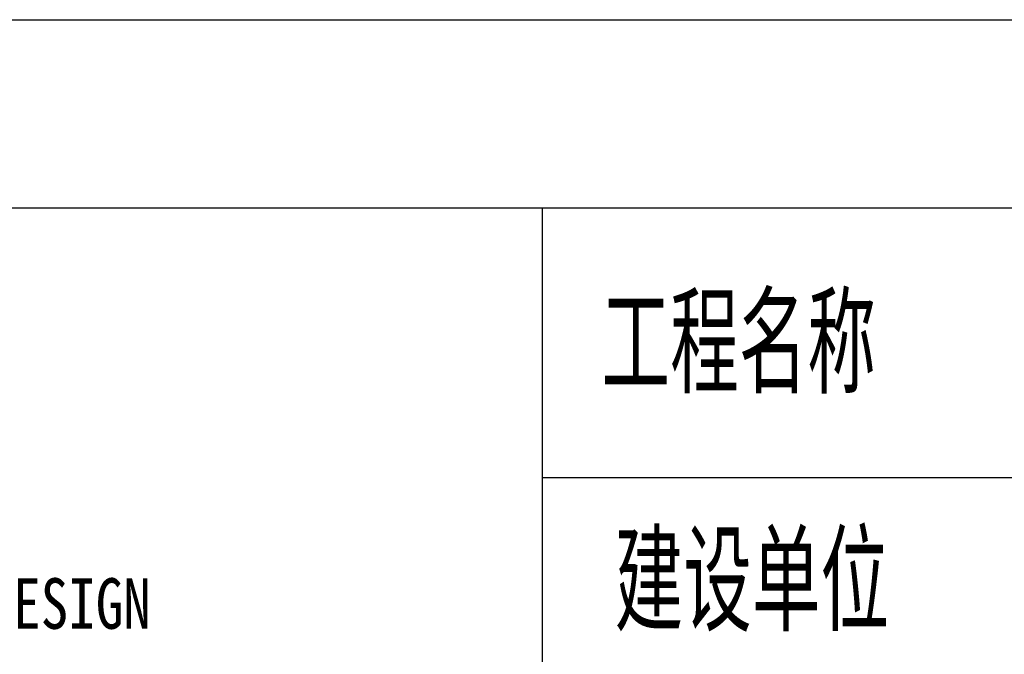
# Model space of a CAD drawing. Extents: x 687841 to 771941, y 252015 to 732780.
# Tile 94 of 98: x 695525 to 699181, y 730424 to 732780. Entities that reach past the tile are written whole.
import ezdxf

# ---------------------------------------------------------------- set-up
doc = ezdxf.new("R2010")
doc.units = 0
doc.header["$LTSCALE"] = 1000
doc.header["$MEASUREMENT"] = 0
doc.layers.get('0').update_dxf_attribs({"linetype": 'CONTINUOUS'})
doc.layers.add('图框', color=4, linetype='CONTINUOUS')
doc.styles.add('HZTXT', font='romans.shx', dxfattribs={"width": 0.7, "height": 500, "bigfont": 'hztxt.shx'})
doc.styles.add('黑体', font='simhei.ttf')

msp = doc.modelspace()

# ---------------------------------------------------------------- linework, layer by layer
at = {"layer": '图框'}
for p, q in [((707865.8, 732079.8), (689865.8, 732079.8)), ((697465.8, 728279.8), (697465.8, 732079.8)), ((697465.8, 731079.8), (707865.8, 731079.8))]:
    msp.add_line(p, q, dxfattribs=at)
msp.add_lwpolyline([(687840.8, 732779.8), (708865.8, 732779.8), (708865.8, 703079.8), (687840.8, 703079.8)], close=True, dxfattribs=at)

# ---------------------------------------------------------------- texts
for s, height, style, width, p in [('工程名称', 364, 'HZTXT', 0.7, (697685.6, 731392)), ('建设单位', 364, 'HZTXT', 0.7, (697734.1, 730508.6)), ('DESIGN', 187.76, '黑体', 0.8, (695398.5, 730518.3))]:
    msp.add_text(s, height=height, dxfattribs=dict(style=style, width=width)).set_placement(p)

doc.saveas('drawing.dxf')
